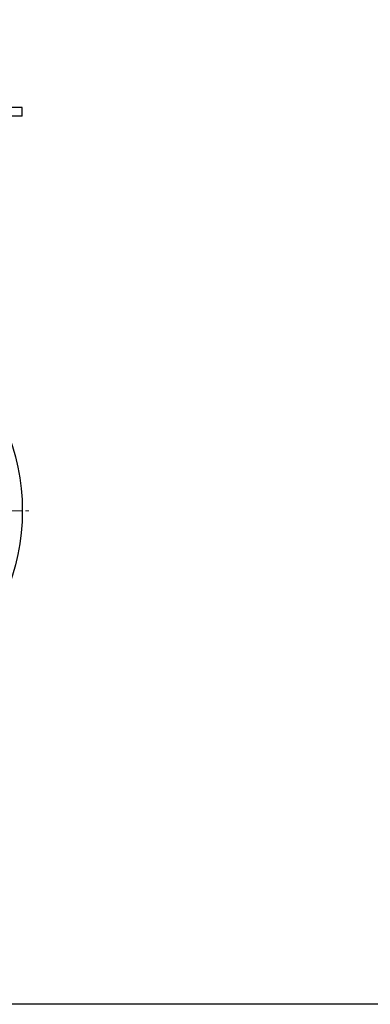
# Model space of a CAD drawing. Header units: millimetres. Extents: x -83 to 5272, y 4613 to 9294.
# Tile 3 of 10: x 1691 to 2583, y 4613 to 7118. Entities that reach past the tile are written whole.
import ezdxf

# ---------------------------------------------------------------- set-up
doc = ezdxf.new("R2010")
doc.units = ezdxf.units.MM
doc.header["$LTSCALE"] = 20
doc.linetypes.add('CENTER', pattern=[10.16, 6.35, -1.27, 1.27, -1.27])

msp = doc.modelspace()

# ---------------------------------------------------------------- linework, layer by layer
at = {"lineweight": 25}
for p, q in [((1697.9, 6894.4), (597.9, 6894.4)), ((1697.9, 6872.4), (1697.9, 6894.4)), ((1697.9, 6872.4), (597.9, 6872.4))]:
    msp.add_line(p, q, dxfattribs=at)
at = {"linetype": 'CENTER', "lineweight": 18, "ltscale": 0.35}
msp.add_line((585.6, 5868.8), (1723.4, 5868.8), dxfattribs=at)
msp.add_lwpolyline([(-82.9, 9293.6), (5272.4, 9293.6), (5272.4, 4613.5), (-82.9, 4613.5)], close=True)
at = {"lineweight": 25}
msp.add_circle((1147.9, 5868.8), 550, dxfattribs=at)

doc.saveas('drawing.dxf')
